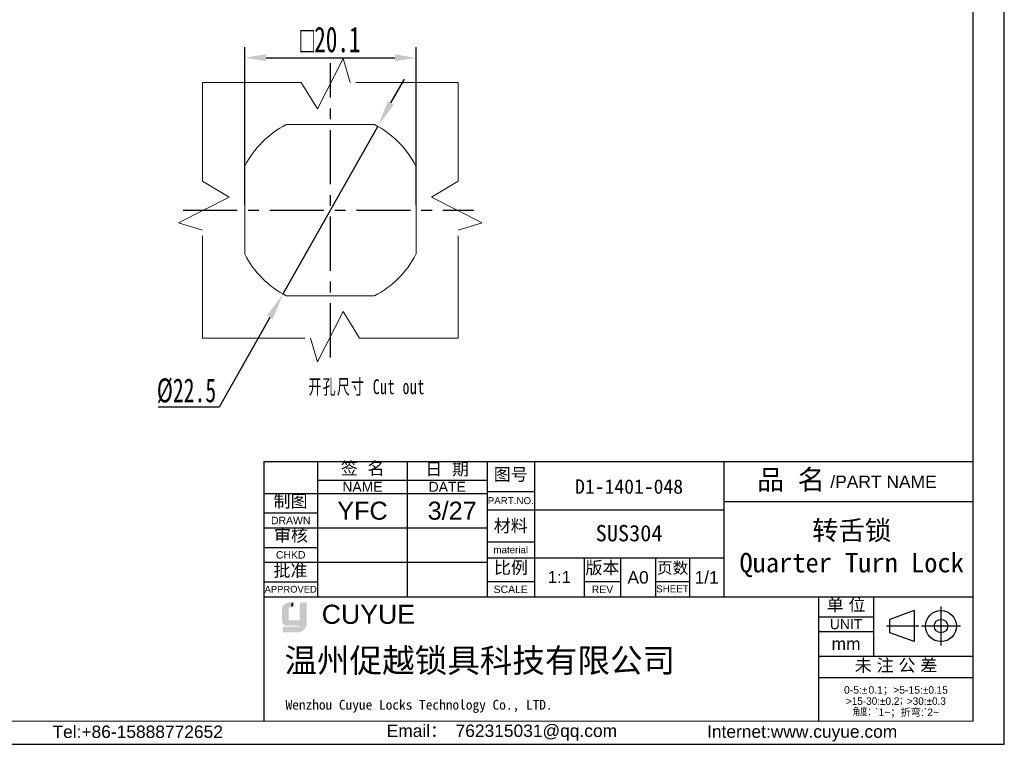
# Model space of a CAD drawing. Header units: inches. Extents: x 225964 to 226181, y 162565 to 162719.
# Tile 4 of 5: x 226065 to 226181, y 162565 to 162650. Entities that reach past the tile are written whole.
import ezdxf

# ---------------------------------------------------------------- set-up
doc = ezdxf.new("R2010")
doc.units = ezdxf.units.IN
doc.linetypes.add('ACAD_ISO02W100', pattern=[15, 12, -3])
doc.linetypes.add('CENTER', pattern=[10.159999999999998, 6.35, -1.27, 1.27, -1.27])
doc.layers.add('中心线层', color=1, linetype='CENTER')
for name, color, linetype, lineweight in [('实线层', 7, 'Continuous', 25), ('尺寸线层', 3, 'Continuous', 18), ('虚线层', 6, 'ACAD_ISO02W100', 18)]:
    doc.layers.add(name, color=color, linetype=linetype, lineweight=lineweight)
doc.styles.add('ARIAL', font='arial.ttf')
doc.styles.get("Standard").update_dxf_attribs({"font": 'arial.ttf'})
doc.styles.add('TEXTSTYLE_2', font='arial.ttf')
doc.styles.add('TEXTSTYLE_3', font='arial.ttf')
doc.styles.add('TEXTSTYLE_4', font='arial.ttf')
doc.styles.add('标准', font='txt', dxfattribs={"width": 0.667})
doc.dimstyles.new('对齐', dxfattribs={"dimtxt": 3, "dimasz": 2.5, "dimexe": 1.25, "dimexo": 0.625, "dimtad": 1, "dimdsep": 46, "dimtxsty": '标准', "dimcen": 2.5, "dimclrd": 3, "dimclre": 3, "dimclrt": 3, "dimadec": 0, "dimazin": 0, "dimtfac": 1, "dimtmove": 0, "dimatfit": 3, "dimfxl": 1, "dimarcsym": 0})
doc.dimstyles.new('标准', dxfattribs={"dimscale": 0.8, "dimtxt": 3.5, "dimasz": 4, "dimexe": 2, "dimexo": 0, "dimtad": 1, "dimdec": 1, "dimdsep": 46, "dimtxsty": '标准', "dimblk": '_CAXARROW', "dimcen": 0, "dimdle": 8, "dimazin": 2, "dimtfac": 0.707107, "dimtmove": 0, "dimatfit": 3, "dimfxl": 1, "dimtolj": 1, "dimarcsym": 1})

# ---------------------------------------------------------------- blocks, each defined once
blk = doc.blocks.new('_CAXARROW')
blk.add_hatch(color=0).paths.add_polyline_path([(0, 0), (-1, 0.125), (-1, -0.125)], flags=0)
blk = doc.blocks.new('*D24')
at = {"layer": 'Defpoints', "color": 0, "transparency": 16777216}
for p in [(226107.3095670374, 162637.5051726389), (226096.2453624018, 162617.9135066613)]:
    blk.add_point(p, dxfattribs=at)
at = {"layer": '尺寸线层', "color": 0, "linetype": 'Continuous', "lineweight": -2, "transparency": 16777216}
for p, q in [((226108.8831428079, 162640.2915429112), (226110.4567185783, 162643.0779131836)), ((226107.3095670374, 162637.5051726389), (226096.2453624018, 162617.9135066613)), ((226094.6717866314, 162615.1271363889), (226088.7299077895, 162604.6057017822)), ((226088.7299077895, 162604.6057017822), (226081.5608020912, 162604.6057017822))]:
    blk.add_line(p, q, dxfattribs=at)
at = {"layer": '尺寸线层', "color": 0, "lineweight": -2, "transparency": 16777216, "xscale": 3.2, "yscale": 3.2, "zscale": 3.2}
for p, rotation in [((226107.3095670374, 162637.5051726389), 240.5448291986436), ((226096.2453624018, 162617.9135066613), 60.54482919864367)]:
    blk.add_blockref('_CAXARROW', p, dxfattribs=dict(at, rotation=rotation))
at = {"layer": '尺寸线层', "color": 0, "transparency": 16777216, "insert": (226084.8953549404, 162606.5057017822), "char_height": 2.8, "width": 12.85774782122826, "attachment_point": 5, "style": '标准'}
blk.add_mtext('\\A1;%%C22.5', dxfattribs=at)
blk = doc.blocks.new('*D30')
at = {"layer": 'Defpoints', "color": 0, "transparency": 16777216}
for p in [(226111.8424077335, 162645.5860411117), (226091.7274647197, 162627.7261411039), (226111.8274647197, 162627.7093396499)]:
    blk.add_point(p, dxfattribs=at)
at = {"layer": '尺寸线层', "color": 3, "linetype": 'Continuous', "lineweight": -2, "transparency": 16777216}
for p, q in [((226091.7279871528, 162628.3511408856), (226091.7434525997, 162646.8528421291)), ((226111.8279871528, 162628.3343394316), (226111.8434525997, 162646.8360406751)), ((226094.2424068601, 162645.6007528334), (226109.3424086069, 162645.5881308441))]:
    blk.add_line(p, q, dxfattribs=at)
at = {"layer": '尺寸线层', "color": 3, "transparency": 16777216}
for points in [[(226094.2427551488, 162646.0174193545), (226094.2420585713, 162645.1840863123), (226091.7424077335, 162645.6028425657)], [(226109.3427568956, 162646.0047973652), (226109.3420603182, 162645.171464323), (226111.8424077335, 162645.5860411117)]]:
    blk.add_solid(points, dxfattribs=at)
at = {"layer": '尺寸线层', "color": 3, "transparency": 16777216, "insert": (226101.794184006, 162647.7194410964), "char_height": 3, "attachment_point": 5, "rotation": 359.95210685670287, "style": '标准'}
blk.add_mtext('{\\Famgdt|c134;o}20.1', dxfattribs=at)

msp = doc.modelspace()

# ---------------------------------------------------------------- hatches: boundary and pattern name
at = {"layer": '实线层'}
h = msp.add_hatch(color=30, dxfattribs=at)
edge = h.paths.add_edge_path(flags=0)
edge.add_arc((226096.9389379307, 162580.9256878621), 0.2089236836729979, 103.8962338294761, 180.1196323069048, ccw=False)
edge.add_line((226096.8887619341, 162581.1284968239), (226097.2154255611, 162581.1284968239))
edge.add_line((226097.2154255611, 162581.1284968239), (226097.2154255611, 162581.575508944))
edge.add_line((226097.2154255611, 162581.575508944), (226096.5589389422, 162581.575508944))
edge.add_arc((226096.7646390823, 162580.9589707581), 0.6499475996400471, 108.4506221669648, 173.4013944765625)
edge.add_line((226096.1189970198, 162581.0336581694), (226096.1189970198, 162579.4550438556))
edge.add_arc((226096.6751382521, 162579.5068544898), 0.5585493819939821, 185.3223660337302, 272.7233690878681)
edge.add_line((226096.7016770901, 162578.9489359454), (226097.0516687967, 162578.9489359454))
edge.add_line((226097.0516687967, 162578.9489359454), (226097.0516687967, 162579.4550438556))
edge.add_line((226097.0516687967, 162579.4550438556), (226096.8941143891, 162579.4550438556))
edge.add_arc((226096.880976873, 162579.6055597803), 0.1510881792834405, 177.659799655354, 274.98831874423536, ccw=False)
edge.add_line((226096.7300147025, 162579.6117291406), (226096.7300147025, 162580.9252516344))
h = msp.add_hatch(color=254, dxfattribs=at)
h.paths.add_polyline_path([(226097.036404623, 162581.7084667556), (226096.5589389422, 162581.575508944), (226097.2154255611, 162581.575508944), (226097.4412068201, 162581.7084667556)], flags=0)
h.paths.add_polyline_path([(226098.1770199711, 162581.575508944), (226098.8165812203, 162581.575508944), (226099.0045419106, 162581.7084667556), (226098.4127749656, 162581.7084667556)], flags=0)
h = msp.add_hatch(color=251, dxfattribs=at)
edge = h.paths.add_edge_path(flags=0)
edge.add_line((226096.8806815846, 162579.7026268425), (226096.8806815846, 162580.9252516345))
edge.add_arc((226097.0896048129, 162580.9256878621), 0.2089236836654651, 103.89623382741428, 180.119632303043, ccw=False)
edge.add_line((226097.0394288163, 162581.1284968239), (226096.8887619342, 162581.1284968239))
edge.add_arc((226096.9389379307, 162580.9256878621), 0.2089236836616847, 103.8962338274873, 180.1196323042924)
edge.add_line((226096.7300147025, 162580.9252516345), (226096.7300147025, 162579.6117291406))
edge.add_arc((226096.880976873, 162579.6055597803), 0.1510881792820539, 177.6597996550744, 274.9883187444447)
edge.add_line((226096.8941143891, 162579.4550438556), (226098.1770199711, 162579.4550438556))
edge.add_line((226098.1770199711, 162579.4550438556), (226098.1770199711, 162579.5822312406))
edge.add_line((226098.1770199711, 162579.5822312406), (226096.9771071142, 162579.5822312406))
edge.add_arc((226096.9993898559, 162579.6988892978), 0.1187670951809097, 178.1966309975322, 259.1862447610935, ccw=False)
msp.add_hatch(color=251, dxfattribs=at).paths.add_polyline_path([(226097.2154255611, 162581.1284968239), (226097.4412068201, 162581.3000514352), (226097.4412068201, 162581.7084667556), (226097.2154255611, 162581.575508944)], flags=0)
h = msp.add_hatch(color=251, dxfattribs=at)
edge = h.paths.add_edge_path(flags=0)
edge.add_line((226099.0045419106, 162581.7084667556), (226098.8165812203, 162581.575508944))
edge.add_line((226098.8165812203, 162581.575508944), (226098.8165812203, 162579.2316342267))
edge.add_arc((226097.7557584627, 162579.1902584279), 1.061629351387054, -71.74154242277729, 2.2336036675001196, ccw=False)
edge.add_arc((226097.9124704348, 162579.2602715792), 1.092446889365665, 279.2658368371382, 358.4978790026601)
edge.add_line((226099.0045419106, 162579.2316342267), (226099.0045419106, 162581.7084667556))
h = msp.add_hatch(color=251, dxfattribs=at)
edge = h.paths.add_edge_path(flags=0)
edge.add_line((226096.3241188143, 162578.8286687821), (226096.1896408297, 162578.6806710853))
edge.add_line((226096.1896408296, 162578.6806710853), (226097.8580291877, 162578.6806710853))
edge.add_arc((226097.7969040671, 162579.0771409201), 0.4011540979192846, 278.7644802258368, 323.8869948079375)
edge.add_line((226098.1209788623, 162578.8407088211), (226096.3241188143, 162578.8286687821))
at = {"layer": '尺寸线层'}
h = msp.add_hatch(color=179, dxfattribs=at)
edge = h.paths.add_edge_path(flags=0)
edge.add_line((226098.8165812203, 162581.575508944), (226098.1770199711, 162581.575508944))
edge.add_line((226098.1770199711, 162581.575508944), (226098.1770199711, 162579.4550438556))
edge.add_line((226098.1770199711, 162579.4550438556), (226097.0516687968, 162579.4550438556))
edge.add_line((226097.0516687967, 162579.4550438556), (226097.0516687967, 162578.9489359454))
edge.add_line((226097.0516687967, 162578.9489359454), (226098.1770199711, 162578.9489359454))
edge.add_arc((226097.7969040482, 162579.0771409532), 0.4011541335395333, 278.7644821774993, 341.3618445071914, ccw=False)
edge.add_line((226097.8580291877, 162578.6806710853), (226096.1896408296, 162578.6806710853))
edge.add_line((226096.1896408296, 162578.6806710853), (226096.1896408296, 162578.167981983))
edge.add_line((226096.1896408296, 162578.167981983), (226097.893932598, 162578.167981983))
edge.add_arc((226097.9124704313, 162579.2602713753), 1.092446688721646, 269.0276957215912, 279.2658387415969)
edge.add_arc((226097.7557584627, 162579.1902584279), 1.061629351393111, 288.2584575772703, 362.2336036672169)
edge.add_line((226098.8165812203, 162579.2316342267), (226098.8165812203, 162581.575508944))

# ---------------------------------------------------------------- linework, layer by layer
at = {"color": 0, "linetype": 'Continuous'}
for p, q in [((226093.9657380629, 162598.2034082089), (226093.9657380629, 162582.5460911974)), ((226093.9658520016, 162598.2023099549), (226120.1654953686, 162598.2023099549)), ((226093.9658520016, 162598.2023099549), (226093.9658520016, 162567.7290943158)), ((226100.2818374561, 162598.2023099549), (226100.2818374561, 162582.3538649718)), ((226110.8084798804, 162598.2023099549), (226110.8084798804, 162582.3538649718)), ((226120.1649506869, 162598.2158274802), (226147.9435904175, 162598.2158274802)), ((226120.1649506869, 162598.2158274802), (226120.1649506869, 162582.3089011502)), ((226120.1654953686, 162598.2023099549), (226120.1654953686, 162582.3538649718)), ((226125.720678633, 162598.2158274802), (226125.720678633, 162582.3089011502)), ((226144.7415458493, 162598.2029192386), (226177.2025624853, 162598.2029192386)), ((226147.9415412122, 162598.2029192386), (226147.9415412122, 162582.2959929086)), ((226147.9435904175, 162598.2158274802), (226147.9435904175, 162582.3089011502)), ((226120.1649506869, 162594.7069466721), (226125.720678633, 162594.7069466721)), ((226147.9415412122, 162593.5244114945), (226177.2025624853, 162593.5244114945)), ((226120.1649506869, 162592.5431368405), (226147.9435904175, 162592.5431368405)), ((226120.1649506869, 162588.8003306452), (226125.720678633, 162588.8003306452)), ((226120.1649506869, 162586.9289275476), (226147.9435904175, 162586.9289275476)), ((226131.5688133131, 162586.9289275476), (226131.5688133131, 162582.3089011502)), ((226135.8379516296, 162586.9289275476), (226135.8379516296, 162582.3089011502)), ((226139.9316459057, 162586.9289275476), (226139.9316459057, 162582.3089011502)), ((226143.9083774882, 162586.9289275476), (226143.9083774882, 162582.3089011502)), ((226120.1649506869, 162584.1218229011), (226125.720678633, 162584.1218229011)), ((226131.5688133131, 162584.1218229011), (226135.8379516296, 162584.1218229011)), ((226139.9316459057, 162584.1218229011), (226143.9083774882, 162584.1218229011)), ((226093.9658520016, 162582.3538649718), (226159.0734018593, 162582.3538649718)), ((226147.9415412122, 162582.3089011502), (226147.9435904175, 162582.3089011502)), ((226159.0734018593, 162582.3538649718), (226159.0734018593, 162567.7922668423)), ((226159.0734589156, 162582.349173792), (226177.202676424, 162582.349173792)), ((226159.0734589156, 162582.349173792), (226159.0734589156, 162567.7290943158)), ((226165.5064070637, 162582.349173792), (226165.5064070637, 162575.3898935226)), ((226173.4268120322, 162581.1978786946), (226173.4268120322, 162576.6178348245)), ((226159.0734589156, 162580.0099199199), (226165.5064070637, 162580.0099199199)), ((226170.2945459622, 162580.7291441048), (226167.4368688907, 162579.6943220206)), ((226170.2945459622, 162580.7291441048), (226170.2945459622, 162577.0865694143)), ((226170.812113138, 162578.9078567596), (226167.0323544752, 162578.9078567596)), ((226167.4368688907, 162578.1213914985), (226167.4368688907, 162579.6943220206)), ((226175.7168339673, 162578.9078567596), (226171.1367900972, 162578.9078567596)), ((226159.0734589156, 162578.2554795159), (226165.5064070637, 162578.2554795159)), ((226170.2945459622, 162577.0865694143), (226167.4368688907, 162578.1213914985)), ((226159.0734589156, 162575.3898935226), (226177.202676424, 162575.3898935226)), ((226159.0734589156, 162572.8751956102), (226177.202676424, 162572.8751956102))]:
    msp.add_line(p, q, dxfattribs=at)
at = {"linetype": 'Continuous'}
for p, q in [((226100.2818374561, 162596.0385001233), (226120.1654953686, 162596.0385001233)), ((226093.9658520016, 162594.4595037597), (226120.1654953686, 162594.4595037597)), ((226093.9658520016, 162592.1787312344), (226100.2818374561, 162592.1787312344)), ((226093.9658520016, 162590.4242908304), (226120.1654953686, 162590.4242908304)), ((226093.9658520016, 162588.1435183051), (226100.2818374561, 162588.1435183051)), ((226093.9658520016, 162586.3890779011), (226120.1654953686, 162586.3890779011)), ((226093.9658520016, 162584.1083053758), (226100.2818374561, 162584.1083053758))]:
    msp.add_line(p, q, dxfattribs=at)
at = {"linetype": 'Continuous', "lineweight": 13}
msp.add_line((225976.7767455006, 162567.7290943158), (226177.202676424, 162567.7290943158), dxfattribs=at)
at = {"color": 0, "linetype": 'Continuous'}
for radius in [1.82128734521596, 0.7864652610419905]:
    msp.add_circle((226173.4268120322, 162578.9078567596), radius, dxfattribs=at)
at = {"layer": '中心线层'}
for p, q in [((226101.7774647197, 162610.4402936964), (226101.7774647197, 162644.9783856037)), ((226084.5084187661, 162627.7093396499), (226118.6076272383, 162627.7093396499))]:
    msp.add_line(p, q, dxfattribs=at)
at = {"layer": '实线层'}
for p, q in [((226180.8577605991, 162565.0317052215), (226180.8577605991, 162718.545240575)), ((226177.202676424, 162567.743673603), (226177.202676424, 162714.8901563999)), ((225963.7457605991, 162565.0317052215), (226180.8577605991, 162565.0317052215))]:
    msp.add_line(p, q, dxfattribs=at)
at = {"layer": '虚线层'}
for p, q in [((226100.2655668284, 162639.5904606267), (226103.2718265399, 162645.5238679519)), ((226103.2718265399, 162645.5238679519), (226104.1189175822, 162642.70933965)), ((226086.7774647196, 162642.7093396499), (226098.3668759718, 162642.7093396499)), ((226086.7774647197, 162631.1199283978), (226086.7774647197, 162642.70933965)), ((226098.3668759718, 162642.7093396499), (226100.2655668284, 162639.5904606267)), ((226116.7774647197, 162642.7093396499), (226104.1189175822, 162642.7093396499)), ((226116.7774647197, 162631.1199283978), (226116.7774647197, 162642.7093396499)), ((226096.6235826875, 162637.75933965), (226106.9313467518, 162637.75933965)), ((226091.7274647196, 162622.555457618), (226091.7274647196, 162632.8968245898)), ((226111.8274647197, 162622.555457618), (226111.8274647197, 162632.8968245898)), ((226086.7774647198, 162631.1199283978), (226089.896343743, 162629.2212375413)), ((226116.7774647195, 162631.1199283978), (226113.6585856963, 162629.2212375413)), ((226089.896343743, 162629.2212375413), (226083.9629364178, 162626.2149778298)), ((226113.6585856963, 162629.2212375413), (226119.5919930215, 162626.2149778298)), ((226083.9629364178, 162626.2149778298), (226086.7774647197, 162625.3678867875)), ((226119.5919930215, 162626.2149778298), (226116.7774647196, 162625.3678867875)), ((226086.7774647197, 162612.7093396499), (226086.7774647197, 162625.3678867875)), ((226116.7774647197, 162612.70933965), (226116.7774647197, 162625.3678867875)), ((226096.58997978, 162617.65933965), (226106.9313467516, 162617.65933965)), ((226103.2893626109, 162615.8282186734), (226100.2831028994, 162609.8948113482)), ((226105.1880534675, 162612.7093396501), (226103.2893626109, 162615.8282186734)), ((226086.7774647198, 162612.7093396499), (226099.4360118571, 162612.7093396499)), ((226100.2831028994, 162609.8948113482), (226099.4360118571, 162612.7093396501)), ((226105.1880534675, 162612.7093396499), (226116.7774647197, 162612.7093396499))]:
    msp.add_line(p, q, dxfattribs=at)
for centre, radius, start, end in [((226101.7774647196, 162627.7093396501), 11.29999999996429, 117.2660444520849, 152.7339555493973), ((226101.7774647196, 162627.70933965), 11.30000000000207, 27.26604445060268, 62.73395554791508), ((226101.7774647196, 162627.70933965), 11.2999999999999, 207.2660444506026, 242.7339555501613), ((226101.7774647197, 162627.70933965), 11.29999999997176, 297.2660444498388, 332.7339555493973)]:
    msp.add_arc(centre, radius, start, end, dxfattribs=at)

# ---------------------------------------------------------------- texts
at = {"color": 0, "linetype": 'Continuous', "attachment_point": 2, "line_spacing_factor": 0.8999999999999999}
for s, insert, char_height, width, style in [('签  名', (226105.5693676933, 162598.1477983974), 1.462033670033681, 6.430663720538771, 'TEXTSTYLE_2'), ('日  期', (226115.4747216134, 162598.0720617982), 1.462033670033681, 6.430663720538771, 'TEXTSTYLE_2'), ('图号', (226122.9428146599, 162597.4323008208), 1.462033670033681, 4.283301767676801, 'TEXTSTYLE_2'), ('{\\fSimSun|b0|i0|c0|p34;品 名}', (226155.8200922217, 162597.2620472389), 2.33925387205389, 8.571172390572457, 'TEXTSTYLE_2'), ('/PART NAME', (226166.6834238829, 162596.5726118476), 1.462033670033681, 12.45174400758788, 'TEXTSTYLE_3'), ('PART.NO.', (226122.9428146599, 162594.0344111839), 0.8187388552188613, 5.390284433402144, 'TEXTSTYLE_3'), ('材料', (226122.9428146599, 162591.4027505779), 1.462033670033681, 4.283301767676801, 'TEXTSTYLE_2'), ('material', (226122.9428146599, 162588.273998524), 0.8187388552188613, 5.137662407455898, 'TEXTSTYLE_3'), ('比例', (226122.9671260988, 162586.4993176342), 1.462033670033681, 4.283301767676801, 'TEXTSTYLE_2'), ('版本', (226133.7033824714, 162586.490108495), 1.462033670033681, 4.283301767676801, 'TEXTSTYLE_2'), ('页数', (226141.9409986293, 162586.407600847), 1.345070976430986, 3.940637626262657, 'TEXTSTYLE_2'), ('A0', (226137.8847987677, 162585.3499311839), 1.462033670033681, 2.147361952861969, 'TEXTSTYLE_2'), ('1/1', (226145.9259839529, 162585.3499311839), 1.462033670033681, 3.221042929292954, 'TEXTSTYLE_2'), ('SCALE', (226122.9428146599, 162583.6539721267), 0.8772202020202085, 4.011081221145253, 'TEXTSTYLE_3'), ('REV', (226133.7033824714, 162583.6539721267), 0.8772202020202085, 1.902893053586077, 'TEXTSTYLE_4'), ('SHEET', (226141.920011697, 162583.6832128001), 0.8187388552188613, 3.382920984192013, 'TEXTSTYLE_4'), ('单 位', (226162.2899329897, 162582.1325681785), 1.462033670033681, 5.356982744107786, 'TEXTSTYLE_2'), ('UNIT', (226162.2899329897, 162579.7175131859), 1.169626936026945, 3.804548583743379, 'TEXTSTYLE_3'), ('mm', (226162.2899329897, 162577.5537033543), 1.462033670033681, 3.391483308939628, 'TEXTSTYLE_3'), ('未 注 公 差', (226168.1482701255, 162575.0368347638), 1.462033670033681, 11.78764646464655, 'TEXTSTYLE_2'), ('{\\C256;Email\\fSimSun|b0|i0|c0|p34;： \\farial|b0|i0|c0|p34;762315031@qq.com}', (226121.9072512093, 162567.3527615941), 1.45911543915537, 29.63509811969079, 'TEXTSTYLE_3'), ('{\\C256;Internet:www.cuyue.com}', (226157.1376735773, 162567.2573017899), 1.45911543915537, 43.25085773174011, 'TEXTSTYLE_3')]:
    msp.add_mtext(s, dxfattribs=dict(at, insert=insert, char_height=char_height, width=width, style=style))
at = {"color": 0, "lineweight": 13, "width": 37.03477096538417, "attachment_point": 5}
for s, insert, char_height in [('{\\fFangSong|b0|i0|c0|p34;\\C3;D1-1401-048}', (226136.8311099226, 162595.2663346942), 1.693330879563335), ('{\\fFangSong|b0|i0|c0|p34;\\C3;SUS304}', (226136.8311099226, 162589.7943594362), 1.919997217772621)]:
    msp.add_mtext(s, dxfattribs=dict(at, insert=insert, char_height=char_height))
at = {"linetype": 'Continuous', "attachment_point": 2, "line_spacing_factor": 0.8999999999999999}
for s, insert, char_height, width, style in [('NAME', (226105.5451586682, 162595.8338154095), 1.169626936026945, 4.708944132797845, 'TEXTSTYLE_3'), ('DATE', (226115.4869876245, 162595.8338154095), 1.169626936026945, 4.348055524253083, 'TEXTSTYLE_3'), ('制图', (226097.1052527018, 162594.2915888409), 1.462033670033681, 4.283301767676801, 'TEXTSTYLE_2'), ('DRAWN', (226097.1238447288, 162591.7401211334), 0.8772202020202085, 4.620896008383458, 'TEXTSTYLE_3'), ('审核', (226097.1570110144, 162590.2966471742), 1.462033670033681, 4.283301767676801, 'TEXTSTYLE_2'), ('CHKD', (226097.1238447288, 162587.7049082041), 0.8772202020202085, 3.466487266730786, 'TEXTSTYLE_3'), ('批准', (226097.097437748, 162586.1644171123), 1.462033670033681, 4.283301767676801, 'TEXTSTYLE_2'), ('APPROVED', (226097.1238447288, 162583.6258342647), 0.7894981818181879, 6.116409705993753, 'TEXTSTYLE_3'), ('Tel:+86-15888772652', (226079.1680339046, 162567.2352268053), 1.45911543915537, 20.71304950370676, 'TEXTSTYLE_3')]:
    msp.add_mtext(s, dxfattribs=dict(at, insert=insert, char_height=char_height, width=width, style=style))
at = {"color": 0, "insert": (226162.9486363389, 162587.9578815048), "char_height": 2.276220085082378, "width": 52.07200005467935, "attachment_point": 5, "style": 'ARIAL'}
msp.add_mtext('{\\fFangSong|b0|i0|c134|p34;转舌锁\\PQuarter Turn Lock}', dxfattribs=at)
at = {"color": 0, "insert": (226128.6447459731, 162584.6601395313), "char_height": 1.400750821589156, "width": 9.746891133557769, "attachment_point": 5}
msp.add_mtext('1:1', dxfattribs=at)
at = {"color": 7, "linetype": 'Continuous', "attachment_point": 1, "line_spacing_factor": 0.8999999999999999}
for s, insert, char_height, width, style in [('CUYUE', (226100.7613624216, 162581.4097696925), 2.239996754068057, 24.96086122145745, 'TEXTSTYLE_2'), ('{\\fsimsun|b0|i0|c0|p34;\\C0;Wenzhou Cuyue Locks Technology Co., LTD.}', (226096.5139977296, 162570.246933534), 1.151998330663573, 48.08343836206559, 'TEXTSTYLE_3')]:
    msp.add_mtext(s, dxfattribs=dict(at, insert=insert, char_height=char_height, width=width, style=style))
at = {"color": 0, "linetype": 'Continuous', "lineweight": 13, "insert": (226168.1380676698, 162571.8517720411), "char_height": 0.8754692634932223, "width": 17.79649062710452, "attachment_point": 2, "line_spacing_factor": 0.8999999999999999, "style": 'TEXTSTYLE_2'}
msp.add_mtext('0-5:{\\Fgdt,gbcbig.shx;`\\fsimsun|b0|i0|c0|p34;\\W0.16667; \\farial|b0|i0|c0|p34;\\W1;0.1\\fsimsun|b0|i0|c0|p34;；}>5-15:{\\Fgdt,gbcbig.shx;`0.15\\P>15-30:`0.2；>30:`0.3\\P角度：}`1~{\\fsimsun|b0|i0|c0|p34;；折弯}:`2~', dxfattribs=at)
at = {"layer": '尺寸线层', "insert": (226099.2096178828, 162607.8686848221), "char_height": 1.75, "width": 21.68990011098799, "attachment_point": 1, "line_spacing_factor": 1.150569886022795, "style": '标准'}
msp.add_mtext('{\\T1.1;开孔尺寸 Cut out}', dxfattribs=at)
at = {"layer": '尺寸线层', "char_height": 2.116663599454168, "width": 24.86612049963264, "attachment_point": 5}
for s, insert in [('YFC', (226105.5451586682, 162592.4298082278)), ('3/27', (226116.0718010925, 162592.4298082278))]:
    msp.add_mtext(s, dxfattribs=dict(at, insert=insert))
at = {"layer": '尺寸线层', "color": 6, "insert": (226096.3937641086, 162576.2724513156), "char_height": 2.799995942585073, "width": 59.57283388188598, "attachment_point": 1}
msp.add_mtext('{\\C0;温州促越锁具科技有限公司}', dxfattribs=at)

# ---------------------------------------------------------------- dimensions: what is measured, and where the dimension line sits
at = {"layer": '尺寸线层'}
dim = msp.add_aligned_dim(p1=(226091.7274647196, 162627.7261411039), p2=(226111.8274647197, 162627.7093396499), distance=17.87670770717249, text='{\\Famgdt|c134;o}<>', dimstyle='对齐', override={"dimarcsym": 1}, dxfattribs=at)
dim.commit()
dim.dimension.update_dxf_attribs({"geometry": '*D30', "text_midpoint": (226101.794184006, 162647.7194410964)})
dim = msp.add_diameter_dim_2p(p1=(226107.3095670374, 162637.5051726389), p2=(226096.2453624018, 162617.9135066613), dimstyle='标准', override={"dimtoh": 1, "dimpost": '%%C<>', "dimsah": 1, "dimatfit": 1, "dimtzin": 8}, dxfattribs=at)
dim.commit()
dim.dimension.update_dxf_attribs({"geometry": '*D24', "text_midpoint": (226084.8953549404, 162604.6057017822), "dimtype": 163})

doc.saveas('drawing.dxf')
